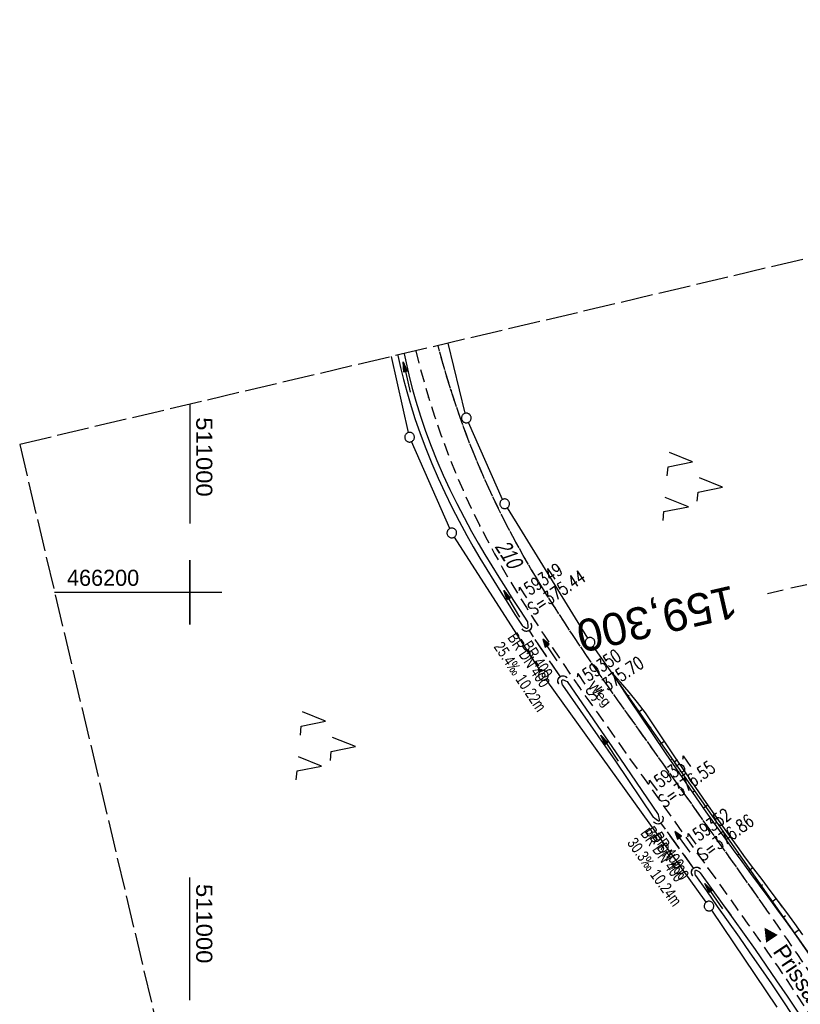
# Model space of a CAD drawing. Extents: x 510974 to 511465, y 465323 to 466289.
# Tile 38 of 43: x 510974 to 511095, y 466136 to 466289. Entities that reach past the tile are written whole.
import ezdxf
from ezdxf.enums import TextEntityAlignment as Align

# ---------------------------------------------------------------- set-up
doc = ezdxf.new("R2010")
doc.units = 0
doc.header["$LTSCALE"] = 10
doc.header["$MEASUREMENT"] = 0
for name, pattern in [('AUSGEZOGEN', [0]), ('LT00', [0]), ('LT11', [0.3, 0.2, -0.1]), ('LT12', [0.4, 0.3, -0.1]), ('LT14', [0.6, 0.5, -0.1]), ('LT17', [0.15, 0.1, -0.05]), ('STRICHLINIE2', [0.375, 0.25, -0.125])]:
    doc.linetypes.add(name, pattern=pattern)
doc.layers.get('0').update_dxf_attribs({"linetype": 'LT00'})
for name, color, linetype in [('--EK_FBR', 1, 'LT00'), ('--EK_Halt-Pfeil', 4, 'LT00'), ('--EK_Haltung', 7, 'STRICHLINIE2'), ('--EK_Haltung-Text', 140, 'LT00'), ('--EK_Schacht-Text', 5, 'LT00'), ('--EK_ST-93-1', 30, 'LT17'), ('--EL_Halt-Pfeil', 4, 'LT00'), ('--EL_Haltung', 182, 'STRICHLINIE2'), ('--EL_Haltung-Text', 182, 'LT00'), ('DFK_FLUR_NR', 250, 'LT00'), ('DFK_GZPKT', 250, 'LT00'), ('DFK_KATASTER', 250, 'LT00'), ('DFK_NUTZUNG', 250, 'LT00'), ('DL', 182, 'LT12'), ('DL_PFEIL', 201, 'LT00'), ('DL_TEXT', 182, 'LT00'), ('FELDWEG_TEXT', 1, 'Continuous'), ('ORTSRICHTUNG', 7, 'Continuous'), ('PFEIL', 140, 'AUSGEZOGEN'), ('V101_BOESCH', 250, 'LT00'), ('V101_BOSCHUNG', 250, 'LT00'), ('V101_FELDWEG', 250, 'LT11'), ('V101_GRABEN', 250, 'LT00'), ('V101_RASTER', 250, 'LT00'), ('V101_UK_DURCH', 182, 'LT00'), ('V102_BOESCH', 250, 'LT00'), ('V102_BOSCHUNG', 250, 'LT00'), ('V102_FELDWEG', 250, 'LT11'), ('V102_GRABEN', 250, 'LT00'), ('V102_RASTER', 250, 'LT00'), ('V102_UK_DURCH', 182, 'LT00')]:
    doc.layers.add(name, color=color, linetype=linetype)
doc.layers.add('-BLATT_102-RAND', color=7, linetype='LT14', plot=False)
doc.styles.add('Beschrift', font='ARIAL.TTF')
doc.styles.add('Haltungsbeschriftung', font='ARIAL.TTF', dxfattribs={"width": 0.75})
doc.styles.add('schachtbeschriftung', font='romans.shx', dxfattribs={"width": 0.75, "height": 2})
doc.styles.get("Standard").update_dxf_attribs({"font": 'ARIAL.TTF'})

# ---------------------------------------------------------------- blocks, each defined once
blk = doc.blocks.new('SYMB7010')
at = {"color": 0, "linetype": 'ByBlock'}
for points in [[(-0.031408, 0.499213), (-0.093728, 0.49134), (-0.15457, 0.475719), (-0.212975, 0.452595), (-0.268021, 0.422333), (-0.31884, 0.385411), (-0.36463, 0.342411), (-0.40467, 0.29401), (-0.438329, 0.240973), (-0.465074, 0.184136), (-0.484486, 0.124395), (-0.496256, 0.062692), (-0.5002, 0)], [(-0.5002, 0), (-0.496256, -0.062692), (-0.484486, -0.124395), (-0.465075, -0.184136), (-0.438329, -0.240973), (-0.404671, -0.29401), (-0.36463, -0.342411), (-0.31884, -0.385411), (-0.268021, -0.422333), (-0.212975, -0.452595), (-0.154571, -0.475719), (-0.093728, -0.49134), (-0.031408, -0.499213), (0.031408, -0.499213)], [(0.5002, 0), (0.496256, 0.062692), (0.484485, 0.124395), (0.465074, 0.184136), (0.438329, 0.240973), (0.40467, 0.29401), (0.36463, 0.342411), (0.31884, 0.385411), (0.268021, 0.422333), (0.212975, 0.452595), (0.15457, 0.475719), (0.093728, 0.49134), (0.031408, 0.499213), (-0.031408, 0.499213)], [(0.031408, -0.499213), (0.093728, -0.491341), (0.15457, -0.475719), (0.212975, -0.452595), (0.268021, -0.422333), (0.31884, -0.385411), (0.36463, -0.342411), (0.404671, -0.294011), (0.438329, -0.240974), (0.465075, -0.184136), (0.484486, -0.124395), (0.496256, -0.062692), (0.500201, 0)]]:
    blk.add_lwpolyline(points, dxfattribs=at)
blk = doc.blocks.new('Pfreil3')
at = {"layer": 'PFEIL'}
blk.add_hatch(color=256, dxfattribs=at).paths.add_polyline_path([(-1.55, 0.27), (-1.55, -0.27), (0, 0)])
for p, q in [((-1.55, 0), (-4.83, 0)), ((-1.55, -0.27), (-1.55, 0.27)), ((-1.55, 0.27), (0, 0)), ((0, 0), (-1.55, -0.27))]:
    blk.add_line(p, q, dxfattribs=at)
blk = doc.blocks.new('SYMB0011')
at = {"color": 0, "linetype": 'ByBlock'}
for p, q in [((0.5, 0), (-0.5, 0)), ((0, 0.5), (0, -0.5))]:
    blk.add_line(p, q, dxfattribs=at)
blk = doc.blocks.new('SYMB1107')
at = {"color": 0, "linetype": 'ByBlock'}
for points in [[(-0.2, 0), (-0.196157, 0.039018), (-0.184776, 0.076537), (-0.166294, 0.111114), (-0.141421, 0.141421), (-0.111114, 0.166294), (-0.076537, 0.184776), (-0.039018, 0.196157), (0, 0.2)], [(0, 0.2), (0.039018, 0.196157), (0.076537, 0.184776), (0.111114, 0.166294), (0.141421, 0.141421), (0.166294, 0.111114), (0.184776, 0.076537), (0.196157, 0.039018), (0.2, 0)]]:
    blk.add_lwpolyline(points, dxfattribs=at)
blk = doc.blocks.new('SYMB0070')
at = {"color": 0, "linetype": 'ByBlock'}
for p, q in [((-0.5, 0), (0.2, 0)), ((0.5, 0), (0.2, 0.1)), ((0.2, 0.1), (0.2, 0)), ((0.468, 0), (0.21, 0.086)), ((0.21, 0.086), (0.21, -0.086)), ((0.21, -0.086), (0.468, 0)), ((0.22, -0.072), (0.437, 0)), ((0.23, -0.058), (0.405, 0)), ((0.24, -0.045), (0.374, 0)), ((0.342, 0), (0.25, 0.031)), ((0.25, 0.031), (0.25, -0.031)), ((0.25, -0.031), (0.342, 0)), ((0.26, -0.017), (0.31, 0)), ((0.27, -0.003), (0.279, 0))]:
    blk.add_line(p, q, dxfattribs=at)
for points in [[(0.2, 0), (0.2, -0.1), (0.5, 0)], [(0.437, 0), (0.22, 0.072), (0.22, -0.072)], [(0.405, 0), (0.23, 0.058), (0.23, -0.058)], [(0.374, 0), (0.24, 0.045), (0.24, -0.045)], [(0.31, 0), (0.26, 0.017), (0.26, -0.017)], [(0.279, 0), (0.27, 0.003), (0.27, -0.003)]]:
    blk.add_lwpolyline(points, dxfattribs=at)
blk = doc.blocks.new('SYMB7221')
at = {"color": 0, "linetype": 'ByBlock'}
for p, q in [((0, 0.435), (-0.11, 0.065)), ((0.11, 0.065), (0, 0.435)), ((0.25, 0.065), (0.11, 0.065)), ((-0.35, -0.065), (-0.46, -0.435)), ((0.35, -0.065), (0.24, -0.435))]:
    blk.add_line(p, q, dxfattribs=at)
for points in [[(-0.1, -0.435), (-0.24, -0.435), (-0.35, -0.065)], [(0.6, -0.435), (0.46, -0.435), (0.35, -0.065)]]:
    blk.add_lwpolyline(points, dxfattribs=at)

msp = doc.modelspace()

# ---------------------------------------------------------------- linework, layer by layer
at = {"layer": '--EK_FBR', "linetype": 'LT11', "flags": 128}
for points in [[(511177.58, 465574.19), (511177.32, 465576.68), (511177.06, 465579.16), (511176.8, 465581.64), (511176.53, 465584.12), (511176.24, 465586.6), (511175.94, 465589.08), (511175.62, 465591.55), (511175.28, 465594.02), (511174.92, 465596.46), (511174.54, 465598.9), (511174.15, 465601.34), (511173.74, 465603.77), (511173.31, 465606.2), (511172.88, 465608.63), (511172.44, 465611.06), (511172, 465613.49), (511171.56, 465615.91), (511171.12, 465618.34), (511170.49, 465621.85), (511169.88, 465625.35), (511169.26, 465628.86), (511168.66, 465632.37), (511168.05, 465635.87), (511167.44, 465639.38), (511166.83, 465642.89), (511166.36, 465645.54), (511165.89, 465648.19), (511165.42, 465650.84), (511164.96, 465653.49), (511164.5, 465656.14), (511164.05, 465658.79), (511163.62, 465661.45), (511163.2, 465664.11), (511162.79, 465666.77), (511162.39, 465669.57), (511162.01, 465672.38), (511161.64, 465675.19), (511161.28, 465678.01), (511160.94, 465680.82), (511160.61, 465683.64), (511160.28, 465686.46), (511159.95, 465689.28), (511159.62, 465692.09), (511159.28, 465695.09), (511158.93, 465698.08), (511158.58, 465701.08), (511158.24, 465704.07), (511157.91, 465707.07), (511157.62, 465709.71), (511157.35, 465712.35), (511157.09, 465714.99), (511156.85, 465717.63), (511156.64, 465720.12), (511156.45, 465722.61), (511156.27, 465725.1), (511156.09, 465727.59), (511155.92, 465730.08), (511155.75, 465732.57), (511155.58, 465735.07), (511155.41, 465737.56), (511155.23, 465740.05), (511155, 465743.03), (511154.75, 465746.01), (511154.5, 465748.99), (511154.24, 465751.97), (511153.97, 465754.95), (511153.71, 465757.92), (511153.44, 465760.9), (511153.19, 465763.88), (511152.87, 465767.65), (511152.57, 465771.41), (511152.29, 465775.18), (511152.02, 465778.94), (511151.78, 465782.71), (511151.56, 465786.48), (511151.36, 465790.25), (511151.18, 465794.02), (511151.06, 465797.26), (511150.95, 465800.49), (511150.85, 465803.72), (511150.77, 465806.95), (511150.7, 465810.19), (511150.64, 465813.42), (511150.59, 465816.66), (511150.54, 465819.89), (511150.5, 465822.76), (511150.46, 465825.62), (511150.41, 465828.49), (511150.36, 465831.36), (511150.31, 465834.22), (511150.24, 465837.09), (511150.16, 465839.95), (511150.07, 465842.82), (511149.95, 465845.68), (511149.74, 465850.15), (511149.48, 465854.61), (511149.17, 465859.07), (511148.8, 465863.53), (511148.38, 465867.98), (511147.91, 465872.42), (511147.38, 465876.86), (511147.02, 465879.56), (511146.65, 465882.25), (511146.27, 465884.95), (511145.87, 465887.64), (511145.46, 465890.33), (511145.05, 465893.02), (511144.64, 465895.71), (511144.22, 465898.4), (511143.82, 465901.1), (511143.42, 465903.79), (511142.98, 465906.83), (511142.56, 465909.87), (511142.16, 465912.91), (511141.78, 465915.96), (511141.43, 465919.01), (511141.09, 465922.06), (511140.79, 465925.11), (511140.52, 465928.17), (511140.14, 465933.06), (511139.85, 465937.96), (511139.64, 465942.86), (511139.51, 465947.76), (511139.48, 465950.02), (511139.47, 465952.27), (511139.46, 465954.53), (511139.47, 465956.79), (511139.48, 465959.04), (511139.49, 465961.3), (511139.51, 465964.2), (511139.53, 465967.09), (511139.54, 465969.99), (511139.55, 465972.89), (511139.54, 465975.79), (511139.52, 465978.69), (511139.48, 465981.59), (511139.43, 465984.49), (511139.35, 465987.38), (511139.2, 465991.41), (511139, 465995.44), (511138.75, 465999.47), (511138.46, 466003.5), (511138.13, 466007.52), (511137.75, 466011.54), (511137.33, 466015.55), (511136.77, 466020.32), (511136.16, 466025.07), (511135.49, 466029.82), (511134.75, 466034.56), (511133.96, 466039.29), (511133.1, 466044.01), (511132.17, 466048.72), (511131.18, 466053.41), (511130.23, 466057.6), (511129.23, 466061.77), (511128.18, 466065.93), (511127.07, 466070.08), (511125.92, 466074.22), (511124.71, 466078.34), (511123.02, 466083.83), (511121.25, 466089.29), (511119.39, 466094.72), (511117.44, 466100.13), (511116.69, 466102.15), (511115.92, 466104.17), (511115.13, 466106.18), (511114.32, 466108.18), (511113.48, 466110.16), (511112.34, 466112.73), (511111.15, 466115.28), (511109.92, 466117.81), (511108.64, 466120.31), (511107.33, 466122.8), (511105.97, 466125.27), (511104.58, 466127.71), (511103.15, 466130.14), (511101.69, 466132.55), (511100.2, 466134.94), (511098.76, 466137.19), (511097.3, 466139.44), (511095.82, 466141.67), (511094.33, 466143.89), (511092.82, 466146.1), (511091.29, 466148.3), (511089.76, 466150.49), (511088.22, 466152.68), (511086.67, 466154.87), (511085.12, 466157.05), (511083.57, 466159.23), (511081.01, 466162.84), (511078.44, 466166.45), (511075.88, 466170.06), (511073.31, 466173.67), (511070.74, 466177.28), (511069.31, 466179.29), (511067.88, 466181.29), (511066.45, 466183.3), (511065.03, 466185.31), (511063.61, 466187.33), (511062.21, 466189.36), (511060.82, 466191.39), (511059.44, 466193.43), (511058.08, 466195.49), (511056.74, 466197.56), (511055.47, 466199.57), (511054.22, 466201.61), (511053, 466203.65), (511051.8, 466205.72), (511050.64, 466207.8), (511049.51, 466209.9), (511048.42, 466212.02), (511047.12, 466214.7), (511045.87, 466217.41), (511044.69, 466220.15), (511043.57, 466222.92), (511042.52, 466225.71), (511041.52, 466228.52), (511040.58, 466231.35), (511039.78, 466233.96), (511039.03, 466236.58), (511038.56, 466238.3)], [(511035.11, 466237.49), (511035.72, 466235.1), (511036.39, 466232.68), (511037.09, 466230.27), (511038.02, 466227.34), (511039.02, 466224.43), (511040.09, 466221.54), (511041.23, 466218.68), (511042.44, 466215.84), (511043.72, 466213.04), (511045.07, 466210.28), (511046.19, 466208.12), (511047.34, 466205.98), (511048.53, 466203.86), (511049.75, 466201.76), (511051, 466199.68), (511052.28, 466197.62), (511053.58, 466195.57), (511054.94, 466193.47), (511056.32, 466191.39), (511057.71, 466189.32), (511059.12, 466187.26), (511060.54, 466185.2), (511061.97, 466183.16), (511063.41, 466181.11), (511064.86, 466179.08), (511066.31, 466177.04), (511067.75, 466175.01), (511070.3, 466171.44), (511072.84, 466167.87), (511075.38, 466164.31), (511077.92, 466160.74), (511080.47, 466157.18), (511082.03, 466155.01), (511083.59, 466152.84), (511085.14, 466150.66), (511086.69, 466148.49), (511088.23, 466146.3), (511089.76, 466144.12), (511091.28, 466141.92), (511092.79, 466139.71), (511094.27, 466137.49), (511095.74, 466135.25), (511097.19, 466133), (511098.8, 466130.42), (511100.39, 466127.81), (511101.93, 466125.17), (511103.43, 466122.51), (511104.89, 466119.83), (511106.3, 466117.13), (511107.67, 466114.4), (511108.97, 466111.64), (511110.23, 466108.86), (511111.25, 466106.47), (511112.23, 466104.06), (511113.17, 466101.63), (511114.08, 466099.19), (511114.94, 466096.79), (511115.77, 466094.38), (511116.57, 466091.95), (511117.35, 466089.53), (511118.11, 466087.09), (511118.85, 466084.65), (511119.58, 466082.2), (511120.29, 466079.75), (511121, 466077.29), (511121.7, 466074.85), (511122.39, 466072.4), (511123.07, 466069.95), (511123.73, 466067.5), (511124.37, 466065.04), (511124.99, 466062.58), (511125.58, 466060.11), (511126.14, 466057.64), (511126.66, 466055.16), (511127.15, 466052.67), (511127.39, 466051.36), (511127.62, 466050.05), (511127.85, 466048.74), (511128.08, 466047.43), (511128.31, 466046.12), (511128.64, 466044.3), (511128.98, 466042.49), (511129.33, 466040.67), (511129.67, 466038.86), (511130.02, 466037.05), (511130.6, 466033.91), (511131.16, 466030.78), (511131.69, 466027.64), (511132.19, 466024.49), (511132.66, 466021.34), (511133.1, 466018.18), (511133.49, 466015.02), (511133.94, 466011.05), (511134.32, 466007.07), (511134.65, 466003.08), (511134.91, 465999.09), (511135.12, 465995.09), (511135.28, 465991.09), (511135.39, 465987.09), (511135.43, 465984.52), (511135.45, 465981.95), (511135.46, 465979.38), (511135.46, 465976.8), (511135.46, 465974.23), (511135.44, 465971.66), (511135.43, 465969.09), (511135.42, 465966.51), (511135.42, 465963.94), (511135.43, 465961.37), (511135.45, 465957.91), (511135.5, 465954.46), (511135.57, 465951), (511135.65, 465947.55), (511135.72, 465945.09), (511135.8, 465942.64), (511135.89, 465940.18), (511136, 465937.73), (511136.12, 465935.28), (511136.27, 465932.83), (511136.43, 465930.38), (511136.62, 465927.93), (511136.86, 465925.19), (511137.13, 465922.45), (511137.43, 465919.72), (511137.75, 465916.99), (511138.09, 465914.26), (511138.45, 465911.53), (511138.83, 465908.8), (511139.22, 465906.08), (511139.63, 465903.36), (511140.03, 465900.67), (511140.44, 465897.99), (511140.85, 465895.3), (511141.26, 465892.62), (511141.67, 465889.94), (511142.06, 465887.25), (511142.45, 465884.57), (511142.82, 465881.88), (511143.17, 465879.19), (511143.5, 465876.5), (511143.85, 465873.38), (511144.18, 465870.26), (511144.47, 465867.13), (511144.74, 465864.01), (511144.99, 465860.88), (511145.21, 465857.75), (511145.42, 465854.61), (511145.61, 465851.48), (511145.79, 465848.34), (511145.96, 465845.21), (511146.26, 465838.86), (511146.53, 465832.51), (511146.77, 465826.15), (511146.96, 465819.8), (511147.04, 465816.92), (511147.11, 465814.03), (511147.18, 465811.15), (511147.26, 465808.27), (511147.33, 465805.39), (511147.42, 465802.51), (511147.51, 465799.62), (511147.61, 465796.74), (511147.73, 465793.86), (511147.92, 465790.08), (511148.13, 465786.29), (511148.37, 465782.51), (511148.64, 465778.72), (511148.92, 465774.94), (511149.23, 465771.16), (511149.56, 465767.39), (511149.9, 465763.61), (511150.14, 465761), (511150.39, 465758.39), (511150.64, 465755.77), (511150.89, 465753.16), (511151.14, 465750.55), (511151.38, 465747.94), (511151.61, 465745.32), (511151.84, 465742.71), (511152.05, 465740.1), (511152.24, 465737.56), (511152.43, 465735.01), (511152.6, 465732.47), (511152.76, 465729.93), (511152.93, 465727.39), (511153.09, 465724.84), (511153.25, 465722.3), (511153.42, 465719.76), (511153.59, 465717.22), (511153.78, 465714.56), (511153.97, 465711.91), (511154.17, 465709.25), (511154.38, 465706.6), (511154.58, 465704.1), (511154.78, 465701.6), (511154.99, 465699.11), (511155.21, 465696.61), (511155.44, 465694.12), (511155.69, 465691.63), (511156.07, 465688.06), (511156.49, 465684.5), (511156.94, 465680.95), (511157.42, 465677.39), (511157.93, 465673.84), (511158.46, 465670.3), (511159.01, 465666.75), (511159.59, 465663.15), (511160.19, 465659.56), (511160.81, 465655.97), (511161.44, 465652.38), (511161.77, 465650.48), (511162.12, 465648.59), (511162.47, 465646.69), (511162.84, 465644.8), (511163.05, 465643.77), (511163.26, 465642.74), (511163.8, 465639.98), (511164.33, 465637.21), (511164.83, 465634.44), (511165.32, 465631.67), (511165.8, 465628.89), (511166.27, 465626.12), (511166.74, 465623.34), (511167.2, 465620.56), (511167.66, 465617.78), (511168.24, 465614.32), (511168.83, 465610.86), (511169.41, 465607.39), (511169.99, 465603.93), (511170.56, 465600.47), (511171.13, 465597), (511171.68, 465593.54), (511172.2, 465590.27), (511172.7, 465587), (511173.2, 465583.73), (511173.69, 465580.46), (511174.18, 465577.18), (511174.66, 465573.91)]]:
    msp.add_lwpolyline(points, dxfattribs=at)
at = {"layer": '--EK_Haltung'}
for p, q in [((511057.56, 466186.85), (511052.71, 466194.11)), ((511078.29, 466157.13), (511073.16, 466164.21))]:
    msp.add_line(p, q, dxfattribs=at)
at = {"layer": '--EK_ST-93-1', "ltscale": 2.5}
msp.add_line((511128.71, 466208.75), (511089.74, 466199.78), dxfattribs=at)
at = {"layer": '--EL_Haltung'}
for p, q in [((511057.56, 466186.85), (511052.71, 466194.11)), ((511078.29, 466157.13), (511073.16, 466164.21))]:
    msp.add_line(p, q, dxfattribs=at)
at = {"layer": '-BLATT_102-RAND'}
msp.add_lwpolyline([(510973.58, 466222.96), (511186.13, 465322.71), (511465.45, 465388.66), (511252.9, 466288.91), (510973.58, 466222.96)], dxfattribs=at)
at = {"layer": 'DFK_KATASTER'}
for p, q in [((511042.78, 466227.79), (511040.15, 466238.68)), ((511033.98, 466224.81), (511031.32, 466236.59)), ((511048.6, 466214.42), (511043.27, 466226.38)), ((511040.4, 466209.9), (511034.44, 466223.39)), ((511049.3, 466213.1), (511061.79, 466192.86)), ((511054.52, 466187.72), (511041.11, 466208.58)), ((511062.61, 466191.61), (511106.76, 466128.75)), ((511080.21, 466151.88), (511055.37, 466186.48)), ((511091.24, 466135.6), (511081.07, 466150.65))]:
    msp.add_line(p, q, dxfattribs=at)
at = {"layer": 'DL'}
for p, q in [((511057.56, 466186.85), (511052.71, 466194.11)), ((511078.29, 466157.13), (511073.16, 466164.21))]:
    msp.add_line(p, q, dxfattribs=at)
at = {"layer": 'V101_BOESCH'}
for points in [[(511091.12, 466150.95), (511089.84, 466152.69), (511088.5, 466154.52), (511087.15, 466156.35), (511085.8, 466158.19), (511084.46, 466160.02), (511082.33, 466162.97), (511080.22, 466165.93), (511078.14, 466168.91), (511076.07, 466171.9), (511074.01, 466174.89), (511071.97, 466177.9), (511069.95, 466180.91), (511068.47, 466183.13), (511066.99, 466185.35), (511065.51, 466187.58)], [(511092.09, 466151.1), (511091.45, 466151.97), (511090.17, 466153.67), (511088.89, 466155.38), (511087.61, 466157.08), (511086.34, 466158.79), (511085.08, 466160.51), (511083.44, 466162.78), (511081.82, 466165.07), (511080.21, 466167.36), (511078.62, 466169.66), (511077.03, 466171.97), (511075.46, 466174.29), (511073.9, 466176.61), (511072.34, 466178.94), (511070.78, 466181.26), (511069.54, 466182.9), (511068.25, 466184.5), (511066.9, 466186.06), (511065.51, 466187.58)]]:
    msp.add_lwpolyline(points, dxfattribs=at)
at = {"layer": 'V101_BOSCHUNG'}
for p, q in [((511066.31, 466186.37), (511066.51, 466186.5)), ((511067.97, 466183.87), (511068.23, 466184.04)), ((511069.64, 466181.37), (511070.34, 466181.85)), ((511071.31, 466178.88), (511071.68, 466179.13)), ((511072.99, 466176.4), (511073.71, 466176.89)), ((511074.68, 466173.92), (511075.03, 466174.16)), ((511076.38, 466171.44), (511077.07, 466171.92)), ((511078.09, 466168.97), (511078.43, 466169.21)), ((511079.81, 466166.52), (511080.47, 466166.98)), ((511081.55, 466164.07), (511081.87, 466164.3)), ((511083.3, 466161.63), (511083.94, 466162.09)), ((511085.06, 466159.2), (511085.38, 466159.43)), ((511086.84, 466156.78), (511087.48, 466157.25)), ((511088.61, 466154.36), (511088.95, 466154.61)), ((511090.39, 466151.94), (511091.08, 466152.45))]:
    msp.add_line(p, q, dxfattribs=at)
at = {"layer": 'V101_FELDWEG', "flags": 128}
for points in [[(511089.6, 466150.72), (511088.22, 466152.68), (511086.67, 466154.87), (511085.12, 466157.05), (511083.57, 466159.23), (511081.01, 466162.84), (511078.44, 466166.45), (511075.88, 466170.06), (511073.31, 466173.67), (511070.74, 466177.28), (511069.31, 466179.29), (511067.88, 466181.29), (511066.45, 466183.3), (511065.03, 466185.31), (511063.61, 466187.33), (511062.21, 466189.36), (511060.82, 466191.39), (511059.44, 466193.43), (511058.08, 466195.49), (511056.74, 466197.56), (511055.47, 466199.57), (511054.22, 466201.61), (511053, 466203.65), (511051.8, 466205.72), (511050.64, 466207.8), (511049.51, 466209.9), (511048.42, 466212.02), (511047.12, 466214.7), (511045.87, 466217.41), (511044.69, 466220.15), (511043.57, 466222.92), (511042.52, 466225.71), (511041.52, 466228.52), (511040.58, 466231.35), (511039.78, 466233.96), (511039.03, 466236.58), (511038.56, 466238.3)], [(511035.11, 466237.49), (511035.72, 466235.1), (511036.39, 466232.68), (511037.09, 466230.27), (511038.02, 466227.34), (511039.02, 466224.43), (511040.09, 466221.54), (511041.23, 466218.68), (511042.44, 466215.84), (511043.72, 466213.04), (511045.07, 466210.28), (511046.19, 466208.12), (511047.34, 466205.98), (511048.53, 466203.86), (511049.75, 466201.76), (511051, 466199.68), (511052.28, 466197.62), (511053.58, 466195.57), (511054.94, 466193.47), (511056.32, 466191.39), (511057.71, 466189.32), (511059.12, 466187.26), (511060.54, 466185.2), (511061.97, 466183.16), (511063.41, 466181.11), (511064.86, 466179.08), (511066.31, 466177.04), (511067.75, 466175.01), (511070.3, 466171.44), (511072.84, 466167.87), (511075.38, 466164.31), (511077.92, 466160.74), (511080.47, 466157.18), (511082.03, 466155.01), (511083.59, 466152.84), (511085.14, 466150.66), (511085.56, 466150.08)]]:
    msp.add_lwpolyline(points, dxfattribs=at)
at = {"layer": 'V101_GRABEN'}
for points in [[(511032.3, 466236.82), (511032.32, 466236.76), (511032.75, 466234.9), (511033.21, 466233.04), (511033.71, 466231.2), (511034.23, 466229.36), (511034.98, 466226.99), (511035.79, 466224.65), (511036.66, 466222.32), (511037.59, 466220.01), (511038.57, 466217.73), (511039.61, 466215.47), (511040.7, 466213.23), (511041.84, 466211.02), (511043.03, 466208.83), (511044.04, 466207.04), (511045.07, 466205.27), (511046.13, 466203.51), (511047.21, 466201.76), (511048.3, 466200.02), (511049.4, 466198.29), (511050.51, 466196.56), (511051.63, 466194.83)], [(511033.27, 466237.05), (511033.28, 466237.02), (511033.69, 466235.16), (511034.13, 466233.31), (511034.6, 466231.48), (511035.11, 466229.65), (511035.83, 466227.32), (511036.62, 466225), (511037.47, 466222.71), (511038.39, 466220.44), (511039.36, 466218.19), (511040.39, 466215.96), (511041.47, 466213.76), (511042.6, 466211.59), (511043.77, 466209.44), (511044.79, 466207.64), (511045.84, 466205.87), (511046.91, 466204.11), (511047.99, 466202.36), (511049.09, 466200.62), (511050.2, 466198.88), (511051.32, 466197.15), (511052.45, 466195.43)], [(511052.45, 466195.43), (511052.48, 466195.14), (511052.51, 466194.88), (511052.52, 466194.65), (511052.49, 466194.49), (511052.41, 466194.4), (511052.27, 466194.4), (511052.09, 466194.5), (511051.86, 466194.65), (511051.63, 466194.83)], [(511057.9, 466185.55), (511057.84, 466185.84), (511057.8, 466186.09), (511057.81, 466186.29), (511057.87, 466186.4), (511057.99, 466186.41), (511058.17, 466186.36), (511058.38, 466186.26), (511058.6, 466186.13)], [(511058.6, 466186.13), (511066.81, 466174.25), (511072.74, 466165.47)], [(511057.9, 466185.55), (511066.14, 466173.79), (511071.99, 466165.09)], [(511072.74, 466165.47), (511072.81, 466165.2), (511072.88, 466164.95), (511072.92, 466164.74), (511072.93, 466164.58), (511072.89, 466164.48), (511072.79, 466164.48), (511072.64, 466164.56), (511072.44, 466164.7), (511072.22, 466164.88), (511071.99, 466165.09)], [(511078.55, 466156.02), (511078.51, 466156.3), (511078.49, 466156.56), (511078.5, 466156.75), (511078.56, 466156.86), (511078.68, 466156.86), (511078.86, 466156.77), (511079.06, 466156.63), (511079.28, 466156.45)], [(511078.55, 466156.02), (511080.25, 466153.62), (511081.94, 466151.23), (511083.03, 466149.69)], [(511079.28, 466156.45), (511081, 466154.07), (511082.71, 466151.69), (511084.03, 466149.84)]]:
    msp.add_lwpolyline(points, dxfattribs=at)
at = {"layer": 'V101_RASTER'}
for p, q in [((511000, 466195), (511000, 466205)), ((510995, 466200), (511005, 466200)), ((511000, 466136.68), (511000, 466155.73))]:
    msp.add_line(p, q, dxfattribs=at)
at = {"layer": 'V102_BOESCH'}
for points in [[(511101.47, 466135.88), (511100.26, 466137.8), (511099.02, 466139.7), (511097.76, 466141.59), (511096.48, 466143.46), (511095.18, 466145.33), (511093.86, 466147.18), (511092.53, 466149.02), (511091.19, 466150.86), (511089.84, 466152.69), (511088.5, 466154.52), (511087.15, 466156.35), (511085.8, 466158.19), (511084.46, 466160.02), (511082.33, 466162.97), (511080.22, 466165.93), (511078.14, 466168.91), (511076.07, 466171.9), (511074.01, 466174.89), (511071.97, 466177.9), (511069.95, 466180.91), (511068.47, 466183.13), (511066.99, 466185.35), (511065.51, 466187.58)], [(511095.25, 466146.83), (511093.99, 466148.55), (511092.72, 466150.26), (511091.45, 466151.97), (511090.17, 466153.67), (511088.89, 466155.38), (511087.61, 466157.08), (511086.34, 466158.79), (511085.08, 466160.51), (511083.44, 466162.78), (511081.82, 466165.07), (511080.21, 466167.36), (511078.62, 466169.66), (511077.03, 466171.97), (511075.46, 466174.29), (511073.9, 466176.61), (511072.34, 466178.94), (511070.78, 466181.26), (511069.54, 466182.9), (511068.25, 466184.5), (511066.9, 466186.06), (511065.51, 466187.58)]]:
    msp.add_lwpolyline(points, dxfattribs=at)
at = {"layer": 'V102_BOSCHUNG'}
for p, q in [((511066.31, 466186.37), (511066.51, 466186.5)), ((511067.97, 466183.87), (511068.23, 466184.04)), ((511069.64, 466181.37), (511070.34, 466181.85)), ((511071.31, 466178.88), (511071.68, 466179.13)), ((511072.99, 466176.4), (511073.71, 466176.89)), ((511074.68, 466173.92), (511075.03, 466174.16)), ((511076.38, 466171.44), (511077.07, 466171.92)), ((511078.09, 466168.97), (511078.43, 466169.21)), ((511079.81, 466166.52), (511080.47, 466166.98)), ((511081.55, 466164.07), (511081.87, 466164.3)), ((511083.3, 466161.63), (511083.94, 466162.09)), ((511085.06, 466159.2), (511085.38, 466159.43)), ((511086.84, 466156.78), (511087.48, 466157.25)), ((511088.61, 466154.36), (511088.95, 466154.61)), ((511090.39, 466151.94), (511091.08, 466152.45)), ((511092.16, 466149.53), (511092.52, 466149.79)), ((511093.92, 466147.1), (511094.66, 466147.63))]:
    msp.add_line(p, q, dxfattribs=at)
at = {"layer": 'V102_FELDWEG', "flags": 128}
for points in [[(511177.58, 465574.19), (511177.32, 465576.68), (511177.06, 465579.16), (511176.8, 465581.64), (511176.53, 465584.12), (511176.24, 465586.6), (511175.94, 465589.08), (511175.62, 465591.55), (511175.28, 465594.02), (511174.92, 465596.46), (511174.54, 465598.9), (511174.15, 465601.34), (511173.74, 465603.77), (511173.31, 465606.2), (511172.88, 465608.63), (511172.44, 465611.06), (511172, 465613.49), (511171.56, 465615.91), (511171.12, 465618.34), (511170.49, 465621.85), (511169.88, 465625.35), (511169.26, 465628.86), (511168.66, 465632.37), (511168.05, 465635.87), (511167.44, 465639.38), (511166.83, 465642.89), (511166.36, 465645.54), (511165.89, 465648.19), (511165.42, 465650.84), (511164.96, 465653.49), (511164.5, 465656.14), (511164.05, 465658.79), (511163.62, 465661.45), (511163.2, 465664.11), (511162.79, 465666.77), (511162.39, 465669.57), (511162.01, 465672.38), (511161.64, 465675.19), (511161.28, 465678.01), (511160.94, 465680.82), (511160.61, 465683.64), (511160.28, 465686.46), (511159.95, 465689.28), (511159.62, 465692.09), (511159.28, 465695.09), (511158.93, 465698.08), (511158.58, 465701.08), (511158.24, 465704.07), (511157.91, 465707.07), (511157.62, 465709.71), (511157.35, 465712.35), (511157.09, 465714.99), (511156.85, 465717.63), (511156.64, 465720.12), (511156.45, 465722.61), (511156.27, 465725.1), (511156.09, 465727.59), (511155.92, 465730.08), (511155.75, 465732.57), (511155.58, 465735.07), (511155.41, 465737.56), (511155.23, 465740.05), (511155, 465743.03), (511154.75, 465746.01), (511154.5, 465748.99), (511154.24, 465751.97), (511153.97, 465754.95), (511153.71, 465757.92), (511153.44, 465760.9), (511153.19, 465763.88), (511152.87, 465767.65), (511152.57, 465771.41), (511152.29, 465775.18), (511152.02, 465778.94), (511151.78, 465782.71), (511151.56, 465786.48), (511151.36, 465790.25), (511151.18, 465794.02), (511151.06, 465797.26), (511150.95, 465800.49), (511150.85, 465803.72), (511150.77, 465806.95), (511150.7, 465810.19), (511150.64, 465813.42), (511150.59, 465816.66), (511150.54, 465819.89), (511150.5, 465822.76), (511150.46, 465825.62), (511150.41, 465828.49), (511150.36, 465831.36), (511150.31, 465834.22), (511150.24, 465837.09), (511150.16, 465839.95), (511150.07, 465842.82), (511149.95, 465845.68), (511149.74, 465850.15), (511149.48, 465854.61), (511149.17, 465859.07), (511148.8, 465863.53), (511148.38, 465867.98), (511147.91, 465872.42), (511147.38, 465876.86), (511147.02, 465879.56), (511146.65, 465882.25), (511146.27, 465884.95), (511145.87, 465887.64), (511145.46, 465890.33), (511145.05, 465893.02), (511144.64, 465895.71), (511144.22, 465898.4), (511143.82, 465901.1), (511143.42, 465903.79), (511142.98, 465906.83), (511142.56, 465909.87), (511142.16, 465912.91), (511141.78, 465915.96), (511141.43, 465919.01), (511141.09, 465922.06), (511140.79, 465925.11), (511140.52, 465928.17), (511140.14, 465933.06), (511139.85, 465937.96), (511139.64, 465942.86), (511139.51, 465947.76), (511139.48, 465950.02), (511139.47, 465952.27), (511139.46, 465954.53), (511139.47, 465956.79), (511139.48, 465959.04), (511139.49, 465961.3), (511139.51, 465964.2), (511139.53, 465967.09), (511139.54, 465969.99), (511139.55, 465972.89), (511139.54, 465975.79), (511139.52, 465978.69), (511139.48, 465981.59), (511139.43, 465984.49), (511139.35, 465987.38), (511139.2, 465991.41), (511139, 465995.44), (511138.75, 465999.47), (511138.46, 466003.5), (511138.13, 466007.52), (511137.75, 466011.54), (511137.33, 466015.55), (511136.77, 466020.32), (511136.16, 466025.07), (511135.49, 466029.82), (511134.75, 466034.56), (511133.96, 466039.29), (511133.1, 466044.01), (511132.17, 466048.72), (511131.18, 466053.41), (511130.23, 466057.6), (511129.23, 466061.77), (511128.18, 466065.93), (511127.07, 466070.08), (511125.92, 466074.22), (511124.71, 466078.34), (511123.02, 466083.83), (511121.25, 466089.29), (511119.39, 466094.72), (511117.44, 466100.13), (511116.69, 466102.15), (511115.92, 466104.17), (511115.13, 466106.18), (511114.32, 466108.18), (511113.48, 466110.16), (511112.34, 466112.73), (511111.15, 466115.28), (511109.92, 466117.81), (511108.64, 466120.31), (511107.33, 466122.8), (511105.97, 466125.27), (511104.58, 466127.71), (511103.15, 466130.14), (511101.69, 466132.55), (511100.2, 466134.94), (511098.76, 466137.19), (511097.3, 466139.44), (511095.82, 466141.67), (511094.33, 466143.89), (511092.82, 466146.1), (511091.29, 466148.3), (511089.76, 466150.49), (511088.22, 466152.68), (511086.67, 466154.87), (511085.12, 466157.05), (511083.57, 466159.23), (511081.01, 466162.84), (511078.44, 466166.45), (511075.88, 466170.06), (511073.31, 466173.67), (511070.74, 466177.28), (511069.31, 466179.29), (511067.88, 466181.29), (511066.45, 466183.3), (511065.03, 466185.31), (511063.61, 466187.33), (511062.21, 466189.36), (511060.82, 466191.39), (511059.44, 466193.43), (511058.08, 466195.49), (511056.74, 466197.56), (511055.47, 466199.57), (511054.22, 466201.61), (511053, 466203.65), (511051.8, 466205.72), (511050.64, 466207.8), (511049.51, 466209.9), (511048.42, 466212.02), (511047.12, 466214.7), (511045.87, 466217.41), (511044.69, 466220.15), (511043.57, 466222.92), (511042.52, 466225.71), (511041.52, 466228.52), (511040.58, 466231.35), (511039.78, 466233.96), (511039.03, 466236.58), (511038.56, 466238.3)], [(511035.11, 466237.49), (511035.72, 466235.1), (511036.39, 466232.68), (511037.09, 466230.27), (511038.02, 466227.34), (511039.02, 466224.43), (511040.09, 466221.54), (511041.23, 466218.68), (511042.44, 466215.84), (511043.72, 466213.04), (511045.07, 466210.28), (511046.19, 466208.12), (511047.34, 466205.98), (511048.53, 466203.86), (511049.75, 466201.76), (511051, 466199.68), (511052.28, 466197.62), (511053.58, 466195.57), (511054.94, 466193.47), (511056.32, 466191.39), (511057.71, 466189.32), (511059.12, 466187.26), (511060.54, 466185.2), (511061.97, 466183.16), (511063.41, 466181.11), (511064.86, 466179.08), (511066.31, 466177.04), (511067.75, 466175.01), (511070.3, 466171.44), (511072.84, 466167.87), (511075.38, 466164.31), (511077.92, 466160.74), (511080.47, 466157.18), (511082.03, 466155.01), (511083.59, 466152.84), (511085.14, 466150.66), (511086.69, 466148.49), (511088.23, 466146.3), (511089.76, 466144.12), (511091.28, 466141.92), (511092.79, 466139.71), (511094.27, 466137.49), (511095.74, 466135.25), (511097.19, 466133), (511098.8, 466130.42), (511100.39, 466127.81), (511101.93, 466125.17), (511103.43, 466122.51), (511104.89, 466119.83), (511106.3, 466117.13), (511107.67, 466114.4), (511108.97, 466111.64), (511110.23, 466108.86), (511111.25, 466106.47), (511112.23, 466104.06), (511113.17, 466101.63), (511114.08, 466099.19), (511114.94, 466096.79), (511115.77, 466094.38), (511116.57, 466091.95), (511117.35, 466089.53), (511118.11, 466087.09), (511118.85, 466084.65), (511119.58, 466082.2), (511120.29, 466079.75), (511121, 466077.29), (511121.7, 466074.85), (511122.39, 466072.4), (511123.07, 466069.95), (511123.73, 466067.5), (511124.37, 466065.04), (511124.99, 466062.58), (511125.58, 466060.11), (511126.14, 466057.64), (511126.66, 466055.16), (511127.15, 466052.67), (511127.39, 466051.36), (511127.62, 466050.05), (511127.85, 466048.74), (511128.08, 466047.43), (511128.31, 466046.12), (511128.64, 466044.3), (511128.98, 466042.49), (511129.33, 466040.67), (511129.67, 466038.86), (511130.02, 466037.05), (511130.6, 466033.91), (511131.16, 466030.78), (511131.69, 466027.64), (511132.19, 466024.49), (511132.66, 466021.34), (511133.1, 466018.18), (511133.49, 466015.02), (511133.94, 466011.05), (511134.32, 466007.07), (511134.65, 466003.08), (511134.91, 465999.09), (511135.12, 465995.09), (511135.28, 465991.09), (511135.39, 465987.09), (511135.43, 465984.52), (511135.45, 465981.95), (511135.46, 465979.38), (511135.46, 465976.8), (511135.46, 465974.23), (511135.44, 465971.66), (511135.43, 465969.09), (511135.42, 465966.51), (511135.42, 465963.94), (511135.43, 465961.37), (511135.45, 465957.91), (511135.5, 465954.46), (511135.57, 465951), (511135.65, 465947.55), (511135.72, 465945.09), (511135.8, 465942.64), (511135.89, 465940.18), (511136, 465937.73), (511136.12, 465935.28), (511136.27, 465932.83), (511136.43, 465930.38), (511136.62, 465927.93), (511136.86, 465925.19), (511137.13, 465922.45), (511137.43, 465919.72), (511137.75, 465916.99), (511138.09, 465914.26), (511138.45, 465911.53), (511138.83, 465908.8), (511139.22, 465906.08), (511139.63, 465903.36), (511140.03, 465900.67), (511140.44, 465897.99), (511140.85, 465895.3), (511141.26, 465892.62), (511141.67, 465889.94), (511142.06, 465887.25), (511142.45, 465884.57), (511142.82, 465881.88), (511143.17, 465879.19), (511143.5, 465876.5), (511143.85, 465873.38), (511144.18, 465870.26), (511144.47, 465867.13), (511144.74, 465864.01), (511144.99, 465860.88), (511145.21, 465857.75), (511145.42, 465854.61), (511145.61, 465851.48), (511145.79, 465848.34), (511145.96, 465845.21), (511146.26, 465838.86), (511146.53, 465832.51), (511146.77, 465826.15), (511146.96, 465819.8), (511147.04, 465816.92), (511147.11, 465814.03), (511147.18, 465811.15), (511147.26, 465808.27), (511147.33, 465805.39), (511147.42, 465802.51), (511147.51, 465799.62), (511147.61, 465796.74), (511147.73, 465793.86), (511147.92, 465790.08), (511148.13, 465786.29), (511148.37, 465782.51), (511148.64, 465778.72), (511148.92, 465774.94), (511149.23, 465771.16), (511149.56, 465767.39), (511149.9, 465763.61), (511150.14, 465761), (511150.39, 465758.39), (511150.64, 465755.77), (511150.89, 465753.16), (511151.14, 465750.55), (511151.38, 465747.94), (511151.61, 465745.32), (511151.84, 465742.71), (511152.05, 465740.1), (511152.24, 465737.56), (511152.43, 465735.01), (511152.6, 465732.47), (511152.76, 465729.93), (511152.93, 465727.39), (511153.09, 465724.84), (511153.25, 465722.3), (511153.42, 465719.76), (511153.59, 465717.22), (511153.78, 465714.56), (511153.97, 465711.91), (511154.17, 465709.25), (511154.38, 465706.6), (511154.58, 465704.1), (511154.78, 465701.6), (511154.99, 465699.11), (511155.21, 465696.61), (511155.44, 465694.12), (511155.69, 465691.63), (511156.07, 465688.06), (511156.49, 465684.5), (511156.94, 465680.95), (511157.42, 465677.39), (511157.93, 465673.84), (511158.46, 465670.3), (511159.01, 465666.75), (511159.59, 465663.15), (511160.19, 465659.56), (511160.81, 465655.97), (511161.44, 465652.38), (511161.77, 465650.48), (511162.12, 465648.59), (511162.47, 465646.69), (511162.84, 465644.8), (511163.05, 465643.77), (511163.26, 465642.74), (511163.8, 465639.98), (511164.33, 465637.21), (511164.83, 465634.44), (511165.32, 465631.67), (511165.8, 465628.89), (511166.27, 465626.12), (511166.74, 465623.34), (511167.2, 465620.56), (511167.66, 465617.78), (511168.24, 465614.32), (511168.83, 465610.86), (511169.41, 465607.39), (511169.99, 465603.93), (511170.56, 465600.47), (511171.13, 465597), (511171.68, 465593.54), (511172.2, 465590.27), (511172.7, 465587), (511173.2, 465583.73), (511173.69, 465580.46), (511174.18, 465577.18), (511174.66, 465573.91)]]:
    msp.add_lwpolyline(points, dxfattribs=at)
at = {"layer": 'V102_GRABEN'}
for points in [[(511032.3, 466236.82), (511032.32, 466236.76), (511032.75, 466234.9), (511033.21, 466233.04), (511033.71, 466231.2), (511034.23, 466229.36), (511034.98, 466226.99), (511035.79, 466224.65), (511036.66, 466222.32), (511037.59, 466220.01), (511038.57, 466217.73), (511039.61, 466215.47), (511040.7, 466213.23), (511041.84, 466211.02), (511043.03, 466208.83), (511044.04, 466207.04), (511045.07, 466205.27), (511046.13, 466203.51), (511047.21, 466201.76), (511048.3, 466200.02), (511049.4, 466198.29), (511050.51, 466196.56), (511051.63, 466194.83)], [(511033.27, 466237.05), (511033.28, 466237.02), (511033.69, 466235.16), (511034.13, 466233.31), (511034.6, 466231.48), (511035.11, 466229.65), (511035.83, 466227.32), (511036.62, 466225), (511037.47, 466222.71), (511038.39, 466220.44), (511039.36, 466218.19), (511040.39, 466215.96), (511041.47, 466213.76), (511042.6, 466211.59), (511043.77, 466209.44), (511044.79, 466207.64), (511045.84, 466205.87), (511046.91, 466204.11), (511047.99, 466202.36), (511049.09, 466200.62), (511050.2, 466198.88), (511051.32, 466197.15), (511052.45, 466195.43)], [(511052.45, 466195.43), (511052.48, 466195.14), (511052.51, 466194.88), (511052.52, 466194.65), (511052.49, 466194.49), (511052.41, 466194.4), (511052.27, 466194.4), (511052.09, 466194.5), (511051.86, 466194.65), (511051.63, 466194.83)], [(511057.9, 466185.55), (511057.84, 466185.84), (511057.8, 466186.09), (511057.81, 466186.29), (511057.87, 466186.4), (511057.99, 466186.41), (511058.17, 466186.36), (511058.38, 466186.26), (511058.6, 466186.13)], [(511058.6, 466186.13), (511066.81, 466174.25), (511072.74, 466165.47)], [(511057.9, 466185.55), (511066.14, 466173.79), (511071.99, 466165.09)], [(511072.74, 466165.47), (511072.81, 466165.2), (511072.88, 466164.95), (511072.92, 466164.74), (511072.93, 466164.58), (511072.89, 466164.48), (511072.79, 466164.48), (511072.64, 466164.56), (511072.44, 466164.7), (511072.22, 466164.88), (511071.99, 466165.09)], [(511078.55, 466156.02), (511078.51, 466156.3), (511078.49, 466156.56), (511078.5, 466156.75), (511078.56, 466156.86), (511078.68, 466156.86), (511078.86, 466156.77), (511079.06, 466156.63), (511079.28, 466156.45)], [(511078.55, 466156.02), (511080.25, 466153.62), (511081.94, 466151.23), (511083.63, 466148.83), (511085.32, 466146.43), (511087, 466144.02), (511088.68, 466141.6), (511090.34, 466139.18), (511091.99, 466136.74), (511093.63, 466134.3)], [(511079.28, 466156.45), (511081, 466154.07), (511082.71, 466151.69), (511084.41, 466149.3), (511086.11, 466146.91), (511087.8, 466144.52), (511089.48, 466142.11), (511091.15, 466139.69), (511092.8, 466137.26), (511094.43, 466134.81)]]:
    msp.add_lwpolyline(points, dxfattribs=at)
at = {"layer": 'V102_RASTER'}
for p, q in [((511000, 466229.2), (511000, 466210.7)), ((511000, 466205), (511000, 466195)), ((511000, 466205), (511000, 466195)), ((510979, 466200), (511005, 466200))]:
    msp.add_line(p, q, dxfattribs=at)

# ---------------------------------------------------------------- block references
at = {"layer": '--EK_Halt-Pfeil', "yscale": 4, "zscale": 4}
for p, xscale, rotation in [((511055.96, 466191.03), 4.000000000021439, 123.7717600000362), ((511076.54, 466161.25), 3.999999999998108, 125.9259499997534)]:
    msp.add_blockref('SYMB0070', p, dxfattribs=dict(at, xscale=xscale, rotation=rotation))
at = {"layer": '--EL_Halt-Pfeil', "yscale": 4, "zscale": 4}
for p, xscale, rotation in [((511055.96, 466191.03), 4.000000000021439, 123.7717600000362), ((511076.54, 466161.25), 3.999999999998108, 125.9259499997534)]:
    msp.add_blockref('SYMB0070', p, dxfattribs=dict(at, xscale=xscale, rotation=rotation))
at = {"layer": 'DFK_GZPKT', "xscale": 1.500000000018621, "yscale": 1.5, "zscale": 1.5, "rotation": 264.7377099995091}
for p in [(511042.96, 466227.06), (511034.14, 466224.08), (511048.91, 466213.74), (511040.7, 466209.21), (511062.18, 466192.22), (511054.93, 466187.09), (511080.65, 466151.27)]:
    msp.add_blockref('SYMB7010', p, dxfattribs=at)
at = {"layer": 'DFK_NUTZUNG', "xscale": 10.00000000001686, "yscale": 10, "zscale": 10, "rotation": 264.7377100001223}
for p in [(511078.41, 466216.71), (511021.42, 466176.43)]:
    msp.add_blockref('SYMB7221', p, dxfattribs=at)
at = {"layer": 'DL_PFEIL', "yscale": 4, "zscale": 4}
for p, xscale, rotation in [((511055.96, 466191.03), 4.000000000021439, 123.7717600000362), ((511076.54, 466161.25), 3.999999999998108, 125.9259499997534)]:
    msp.add_blockref('SYMB0070', p, dxfattribs=dict(at, xscale=xscale, rotation=rotation))
at = {"layer": 'PFEIL'}
for p, rotation in [((511033.17, 466235.77), 102.6441802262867), ((511048.77, 466200.29), 120.2210564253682), ((511063.86, 466177.79), 123.9552394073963), ((511079.98, 466154.78), 125.1153535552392)]:
    msp.add_blockref('Pfreil3', p, dxfattribs=dict(at, rotation=rotation))
at = {"layer": 'V101_FELDWEG', "xscale": 0.1000000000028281, "yscale": 0.09999999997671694, "zscale": 0.1, "rotation": 278.9019100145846}
for p in [(511037.09, 466230.27), (511040.58, 466231.35), (511048.42, 466212.02), (511045.07, 466210.28), (511056.74, 466197.56), (511053.58, 466195.57), (511070.74, 466177.28), (511067.75, 466175.01), (511083.57, 466159.23), (511080.47, 466157.18)]:
    msp.add_blockref('SYMB0011', p, dxfattribs=at)
at = {"layer": 'V101_UK_DURCH', "yscale": 4, "zscale": 4}
for p, xscale, rotation in [((511052.29, 466194.73), 3.999999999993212, 214.7450246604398), ((511057.97, 466186.23), 4.00000000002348, 37.02367658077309), ((511072.72, 466164.81), 3.999999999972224, 213.0394462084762), ((511078.73, 466156.52), 3.999999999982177, 40.99320881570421)]:
    msp.add_blockref('SYMB1107', p, dxfattribs=dict(at, xscale=xscale, rotation=rotation))
at = {"layer": 'V102_FELDWEG', "xscale": 0.09999999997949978, "yscale": 0.09999999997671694, "zscale": 0.1, "rotation": 283.2840000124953}
for p in [(511037.09, 466230.27), (511040.58, 466231.35), (511048.42, 466212.02), (511045.07, 466210.28), (511056.74, 466197.56), (511053.58, 466195.57), (511070.74, 466177.28), (511067.75, 466175.01), (511083.57, 466159.23), (511080.47, 466157.18)]:
    msp.add_blockref('SYMB0011', p, dxfattribs=at)
at = {"layer": 'V102_UK_DURCH', "zscale": 4}
for p, xscale, yscale, rotation in [((511052.29, 466194.73), 3.999999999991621, 4, 212.0763122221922), ((511057.97, 466186.23), 3.999999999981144, 4.000000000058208, 35.29173491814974), ((511072.72, 466164.81), 4.000000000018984, 4, 213.1987885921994), ((511078.73, 466156.52), 4.000000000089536, 4, 43.54776124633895)]:
    msp.add_blockref('SYMB1107', p, dxfattribs=dict(at, xscale=xscale, yscale=yscale, rotation=rotation))

# ---------------------------------------------------------------- texts
at = {"layer": '--EK_Haltung-Text', "style": 'Haltungsbeschriftung', "width": 0.75}
for s, rotation, p in [('BR DN 400', -56.2282, (511049.27, 466192.95)), ('25.4‰ 10.22m', -56.2282, (511047.14, 466191.53)), ('BR DN 400', -54.0741, (511069.91, 466162.56)), ('30.3‰ 10.24m', -54.0741, (511067.84, 466161.06))]:
    msp.add_text(s, height=1.8, rotation=rotation, dxfattribs=at).set_placement(p)
at = {"layer": '--EK_Schacht-Text', "style": 'schachtbeschriftung', "width": 0.75}
for s, rotation, p in [('159349', 33.7766, (511051.72, 466198.72)), ('S=375.44', 33.7766, (511053.33, 466196.32)), ('159350', 33.7718, (511060.8, 466185.33)), ('S=375.70', 33.7718, (511062.4, 466182.94)), ('159351', 35.926, (511072.01, 466168.78)), ('S=376.55', 35.926, (511073.7, 466166.45)), ('159352', 35.926, (511078.02, 466160.49)), ('S=376.86', 35.926, (511079.71, 466158.16))]:
    msp.add_text(s, height=2, rotation=rotation, dxfattribs=at).set_placement(p)
at = {"layer": '--EK_ST-93-1', "style": 'Beschrift'}
msp.add_text('159,300', height=5, rotation=-167.064, dxfattribs=at).set_placement((511084.87, 466198.66), align=Align.MIDDLE_LEFT)
at = {"layer": '--EL_Haltung-Text', "style": 'Haltungsbeschriftung', "width": 0.75}
for rotation, p in [(-56.2282, (511049.27, 466192.95)), (-54.0741, (511070.63, 466162.83))]:
    msp.add_text('BR DN 400', height=1.8, rotation=rotation, dxfattribs=at).set_placement(p)
at = {"layer": 'DFK_FLUR_NR', "oblique": 13.754, "width": 0.75}
msp.add_text('210', height=2.5, rotation=-57.2655, dxfattribs=at).set_placement((511047.29, 466207.11))
at = {"layer": 'DL_TEXT', "style": 'Haltungsbeschriftung', "width": 0.75}
for rotation, p in [(-56.2282, (511051.51, 466191.7)), (-54.0741, (511071.77, 466161.97))]:
    msp.add_text('BR 400', height=1.8, rotation=rotation, dxfattribs=at).set_placement(p)
at = {"layer": 'FELDWEG_TEXT', "insert": (511061.34, 466185.1), "char_height": 1.5, "attachment_point": 7, "rotation": 309.9177, "style": 'Beschrift'}
msp.add_mtext('Weg', dxfattribs=at)
at = {"layer": 'ORTSRICHTUNG', "insert": (511092.72, 466140.81), "char_height": 2.5, "attachment_point": 8, "rotation": 303.8125, "style": 'Beschrift'}
msp.add_mtext('◄ Prissath', dxfattribs=at)
at = {"layer": 'V101_RASTER', "width": 1.058}
msp.add_text(' 511000', height=2.5, rotation=-89.9987, dxfattribs=at).set_placement((511001, 466155.73))
at = {"layer": 'V102_RASTER'}
for s, rotation, width, p in [(' 511000', -90.0008, 1.058, (511001, 466228.2)), (' 466200', -0.0008, 0.962, (510980, 466201))]:
    msp.add_text(s, height=2.5, rotation=rotation, dxfattribs=dict(at, width=width)).set_placement(p)

doc.saveas('drawing.dxf')
